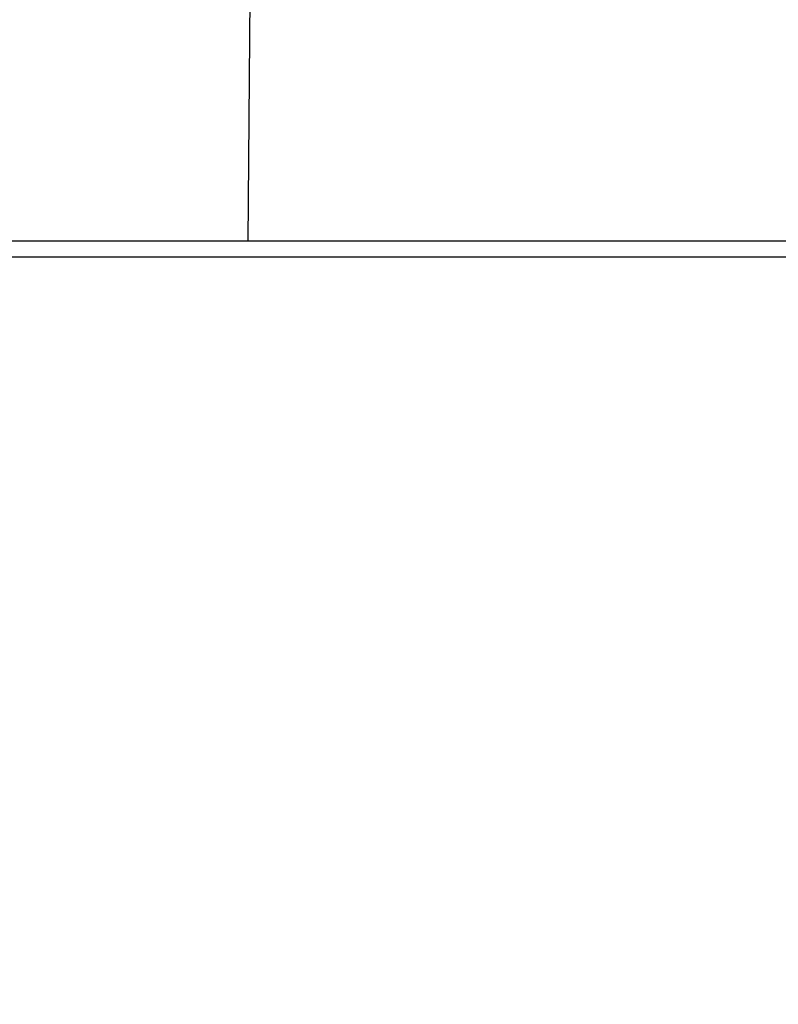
# Model space of a CAD drawing. Header units: centimetres. Extents: x 22052 to 56535, y 76485 to 78519.
# Tile 39 of 235: x 35449.39 to 35456.05, y 77889.4 to 77898.06. Entities that reach past the tile are written whole.
import ezdxf
from ezdxf import colors
from ezdxf.entities.mleader import LeaderData, LeaderLine
from ezdxf.math import Vec2, Vec3

# ---------------------------------------------------------------- set-up
doc = ezdxf.new("R2010")
doc.units = ezdxf.units.CM
doc.layers.add('$_urządzenia', color=250, linetype='Continuous')
doc.layers.add('IS_Opis', color=250, linetype='Continuous', lineweight=9)
doc.styles.add('styl1', font='ARIALN.TTF')

# ---------------------------------------------------------------- blocks, each defined once
blk = doc.blocks.new('A$C92957c0b')
at = {"layer": '$_urządzenia'}
for p, q in [((-92.753, -29), (-92.535, -3.965)), ((0, -29), (-298.6, -29)), ((0, -30.4), (-300, -30.4))]:
    blk.add_line(p, q, dxfattribs=at)

msp = doc.modelspace()

# ---------------------------------------------------------------- block references
at = {"layer": '$_urządzenia', "xscale": 0.1, "yscale": 0.1, "zscale": 0.1}
msp.add_blockref('A$C92957c0b', (35460.6695, 77899.0097), dxfattribs=at)

# ---------------------------------------------------------------- leaders
at = {"layer": 'IS_Opis'}
ml = msp.add_multileader_mtext('Standard', dxfattribs=at)
ml.set_content('Projektowany kocioł gazowy 1-funkcyjny 100kW z zamkniętą komorą spalania. Wyposażony w przewód powietrzno-spalinowy 160/110 wyprowadzony ponad dach budynku', color=256, style='styl1')
ml.set_leader_properties()
ml.build(insert=Vec2(0, 0))
ml.multileader.update_dxf_attribs({"dogleg_length": 5, "arrow_head_size": 7.5})
ctx = ml.context
ctx.base_point, ctx.char_height, ctx.arrow_head_size, ctx.landing_gap_size, ctx.plane_origin = Vec3(35142.7244, 77977.5434), 12, 7.5, 5, Vec3(35518.2018, 77880.0378)
ctx.text_align_type = 2
notes = []
notes.append((ctx, [(1, (1, 1, 0), (35460.6695, 77977.5434), (-1, 0), 6.7091, [(2, [(35600.6695, 77899.0097), (35460.6695, 77899.0097), (35530.6695, 77899.0097)], 0, [])])]))
ctx.mtext.insert, ctx.mtext.width, ctx.mtext.defined_height, ctx.mtext.alignment, ctx.mtext.flow_direction = Vec3(35448.9604, 77985.3073), 316.717556, 76.915, 3, 5
for ctx, leaders in notes:
    for number, flags, end, landing, length, lines in leaders:
        leader = LeaderData()
        leader.index, (leader.has_last_leader_line, leader.has_dogleg_vector, leader.attachment_direction) = number, flags
        leader.last_leader_point, leader.dogleg_vector, leader.dogleg_length = Vec3(end), Vec3(landing), length
        for number, points, colour, breaks in lines:
            line = LeaderLine()
            line.index, line.vertices, line.color, line.breaks = number, Vec3.list(points), colors.encode_raw_color(colour), breaks
            leader.lines.append(line)
        ctx.leaders.append(leader)

doc.saveas('drawing.dxf')
